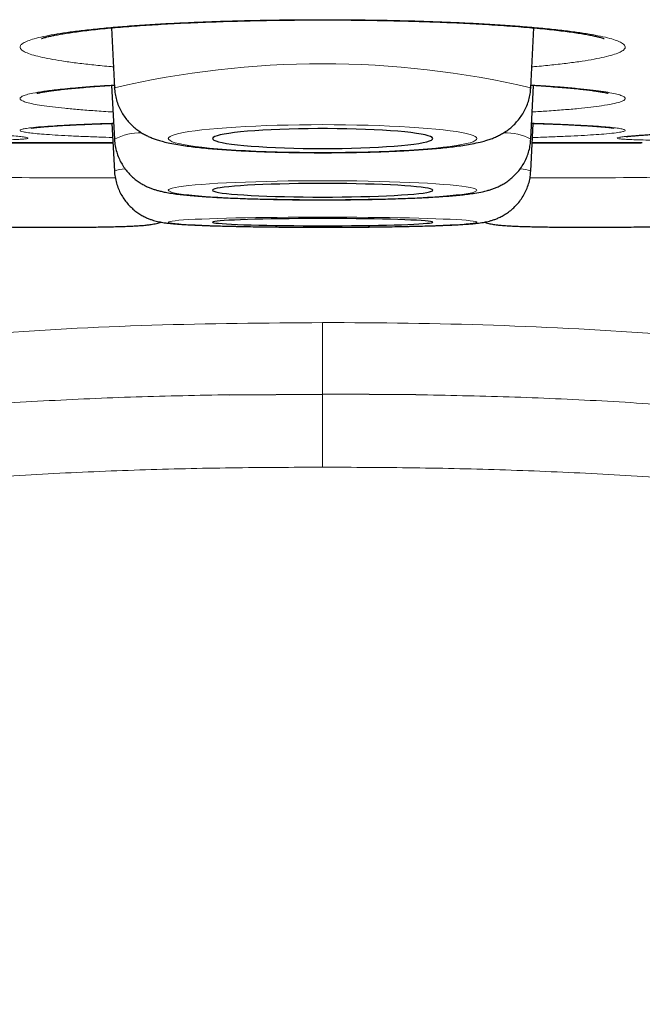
# Model space of a CAD drawing. Header units: millimetres. Extents: x 8 to 961, y 12 to 932.
# Tile 103 of 177: x 561.92 to 565.38, y 443.69 to 449.17. Entities that reach past the tile are written whole.
import ezdxf

# ---------------------------------------------------------------- set-up
doc = ezdxf.new("R2010")
doc.units = ezdxf.units.MM

msp = doc.modelspace()

# ---------------------------------------------------------------- linework, layer by layer
at = {"color": 7, "linetype": 'Continuous', "lineweight": 30}
for p, q in [((562.4262, 449.1258), (562.4437, 448.7922)), ((564.7608, 448.7922), (564.7784, 449.1255)), ((562.4279, 448.8057), (562.4437, 448.5055)), ((562.4439, 448.7906), (562.4437, 448.7922)), ((564.7608, 448.7922), (564.7604, 448.79)), ((564.7608, 448.5055), (564.7766, 448.8057)), ((562.4298, 448.5943), (562.4437, 448.3285)), ((564.7608, 448.3285), (564.7748, 448.5943)), ((561.8368, 448.4867), (562.4354, 448.4867)), ((564.7691, 448.4867), (565.3677, 448.4867)), ((563.083, 447.0842), (563.6023, 447.088)), ((564.1215, 447.0842), (563.6023, 447.088))]:
    msp.add_line(p, q, dxfattribs=at)
at = {"color": 8, "linetype": 'Continuous', "lineweight": 0}
for p, q in [((561.8231, 448.4868), (562.4354, 448.4868)), ((564.7691, 448.4868), (565.3814, 448.4868)), ((563.6023, 446.6807), (563.6023, 447.088))]:
    msp.add_line(p, q, dxfattribs=at)
at = {"color": 8, "linetype": 'Continuous', "lineweight": 0, "flags": 128}
for points in [[(563.6023, 448.4322), (563.6665, 448.4324), (563.7303, 448.433), (563.7934, 448.4341), (563.8555, 448.4356), (563.9161, 448.4375), (563.975, 448.4398), (564.0318, 448.4425), (564.0862, 448.4456), (564.1378, 448.449), (564.1865, 448.4528), (564.2319, 448.4569), (564.2738, 448.4613), (564.312, 448.466), (564.3462, 448.4709), (564.3762, 448.476), (564.4019, 448.4813), (564.4231, 448.4867), (564.4397, 448.4923), (564.4517, 448.498), (564.4588, 448.5038), (564.4613, 448.5096), (564.4588, 448.5153), (564.4517, 448.5211), (564.4397, 448.5268), (564.4231, 448.5324), (564.4019, 448.5378), (564.3762, 448.5431), (564.3462, 448.5483), (564.312, 448.5532), (564.2738, 448.5578), (564.2319, 448.5622), (564.1865, 448.5663), (564.1378, 448.5701), (564.0862, 448.5735), (564.0318, 448.5766), (563.975, 448.5793), (563.9161, 448.5816), (563.8555, 448.5835), (563.7934, 448.585), (563.7303, 448.5861), (563.6665, 448.5867), (563.6023, 448.587), (563.5381, 448.5867), (563.4742, 448.5861), (563.4111, 448.585), (563.3491, 448.5835), (563.2885, 448.5816), (563.2296, 448.5793), (563.1728, 448.5766), (563.1184, 448.5735), (563.0667, 448.5701), (563.018, 448.5663), (562.9726, 448.5622), (562.9307, 448.5578), (562.8925, 448.5532), (562.8584, 448.5483), (562.8284, 448.5431), (562.8027, 448.5378), (562.7815, 448.5324), (562.7648, 448.5268), (562.7529, 448.5211), (562.7457, 448.5153), (562.7433, 448.5096), (562.7457, 448.5038), (562.7529, 448.498), (562.7648, 448.4923), (562.7815, 448.4867), (562.8027, 448.4813), (562.8284, 448.476), (562.8584, 448.4709), (562.8925, 448.466), (562.9307, 448.4613), (562.9726, 448.4569), (563.018, 448.4528), (563.0667, 448.449), (563.1184, 448.4456), (563.1728, 448.4425), (563.2296, 448.4398), (563.2885, 448.4375), (563.3491, 448.4356), (563.4111, 448.4341), (563.4742, 448.433), (563.5381, 448.4324), (563.6023, 448.4322)], [(563.6023, 448.1692), (563.6665, 448.1693), (563.7303, 448.1697), (563.7934, 448.1705), (563.8555, 448.1715), (563.9161, 448.1728), (563.975, 448.1744), (564.0318, 448.1762), (564.0862, 448.1783), (564.1378, 448.1807), (564.1865, 448.1833), (564.2319, 448.186), (564.2738, 448.189), (564.312, 448.1922), (564.3462, 448.1956), (564.3762, 448.1991), (564.4019, 448.2027), (564.4231, 448.2064), (564.4397, 448.2102), (564.4517, 448.2141), (564.4588, 448.218), (564.4613, 448.222), (564.4588, 448.2259), (564.4517, 448.2298), (564.4397, 448.2337), (564.4231, 448.2375), (564.4019, 448.2413), (564.3762, 448.2449), (564.3462, 448.2484), (564.312, 448.2517), (564.2738, 448.2549), (564.2319, 448.2579), (564.1865, 448.2607), (564.1378, 448.2633), (564.0862, 448.2656), (564.0318, 448.2677), (563.975, 448.2696), (563.9161, 448.2711), (563.8555, 448.2724), (563.7934, 448.2735), (563.7303, 448.2742), (563.6665, 448.2746), (563.6023, 448.2748), (563.5381, 448.2746), (563.4742, 448.2742), (563.4111, 448.2735), (563.3491, 448.2724), (563.2885, 448.2711), (563.2296, 448.2696), (563.1728, 448.2677), (563.1184, 448.2656), (563.0667, 448.2633), (563.018, 448.2607), (562.9726, 448.2579), (562.9307, 448.2549), (562.8925, 448.2517), (562.8584, 448.2484), (562.8284, 448.2449), (562.8027, 448.2413), (562.7815, 448.2375), (562.7648, 448.2337), (562.7529, 448.2298), (562.7457, 448.2259), (562.7433, 448.222), (562.7457, 448.218), (562.7529, 448.2141), (562.7648, 448.2102), (562.7815, 448.2064), (562.8027, 448.2027), (562.8284, 448.1991), (562.8584, 448.1956), (562.8925, 448.1922), (562.9307, 448.189), (562.9726, 448.186), (563.018, 448.1833), (563.0667, 448.1807), (563.1184, 448.1783), (563.1728, 448.1762), (563.2296, 448.1744), (563.2885, 448.1728), (563.3491, 448.1715), (563.4111, 448.1705), (563.4742, 448.1697), (563.5381, 448.1693), (563.6023, 448.1692)], [(563.6023, 448.0163), (563.6665, 448.0164), (563.7303, 448.0167), (563.7934, 448.017), (563.8555, 448.0176), (563.9161, 448.0183), (563.975, 448.0191), (564.0318, 448.0201), (564.0862, 448.0212), (564.1378, 448.0225), (564.1865, 448.0238), (564.2319, 448.0253), (564.2738, 448.0269), (564.312, 448.0286), (564.3462, 448.0304), (564.3762, 448.0322), (564.4019, 448.0342), (564.4231, 448.0361), (564.4397, 448.0382), (564.4517, 448.0402), (564.4588, 448.0423), (564.4613, 448.0444), (564.4588, 448.0465), (564.4517, 448.0486), (564.4397, 448.0507), (564.4231, 448.0527), (564.4019, 448.0547), (564.3762, 448.0566), (564.3462, 448.0585), (564.312, 448.0602), (564.2738, 448.0619), (564.2319, 448.0635), (564.1865, 448.065), (564.1378, 448.0664), (564.0862, 448.0676), (564.0318, 448.0687), (563.975, 448.0697), (563.9161, 448.0705), (563.8555, 448.0712), (563.7934, 448.0718), (563.7303, 448.0722), (563.6665, 448.0724), (563.6023, 448.0725), (563.5381, 448.0724), (563.4742, 448.0722), (563.4111, 448.0718), (563.3491, 448.0712), (563.2885, 448.0705), (563.2296, 448.0697), (563.1728, 448.0687), (563.1184, 448.0676), (563.0667, 448.0664), (563.018, 448.065), (562.9726, 448.0635), (562.9307, 448.0619), (562.8925, 448.0602), (562.8584, 448.0585), (562.8284, 448.0566), (562.8027, 448.0547), (562.7815, 448.0527), (562.7648, 448.0507), (562.7529, 448.0486), (562.7457, 448.0465), (562.7433, 448.0444), (562.7457, 448.0423), (562.7529, 448.0402), (562.7648, 448.0382), (562.7815, 448.0361), (562.8027, 448.0342), (562.8284, 448.0322), (562.8584, 448.0304), (562.8925, 448.0286), (562.9307, 448.0269), (562.9726, 448.0253), (563.018, 448.0238), (563.0667, 448.0225), (563.1184, 448.0212), (563.1728, 448.0201), (563.2296, 448.0191), (563.2885, 448.0183), (563.3491, 448.0176), (563.4111, 448.017), (563.4742, 448.0167), (563.5381, 448.0164), (563.6023, 448.0163)]]:
    msp.add_lwpolyline(points, dxfattribs=at)
at = {"color": 7, "linetype": 'Continuous', "lineweight": 30, "flags": 128}
for points in [[(563.6023, 448.4543), (563.6564, 448.4545), (563.7102, 448.4552), (563.7631, 448.4563), (563.8147, 448.4578), (563.8647, 448.4596), (563.9126, 448.4619), (563.9581, 448.4646), (564.0009, 448.4676), (564.0405, 448.4709), (564.0766, 448.4746), (564.1091, 448.4785), (564.1376, 448.4827), (564.1619, 448.487), (564.1818, 448.4916), (564.1972, 448.4962), (564.2079, 448.501), (564.2139, 448.5059), (564.2151, 448.5108), (564.2115, 448.5157), (564.2031, 448.5205), (564.19, 448.5252), (564.1724, 448.5298), (564.1502, 448.5343), (564.1238, 448.5386), (564.0933, 448.5426), (564.059, 448.5464), (564.0211, 448.5499), (563.9799, 448.5531), (563.9357, 448.5559), (563.889, 448.5584), (563.84, 448.5605), (563.7891, 448.5622), (563.7368, 448.5634), (563.6834, 448.5643), (563.6294, 448.5647), (563.5752, 448.5647), (563.5211, 448.5643), (563.4678, 448.5634), (563.4154, 448.5622), (563.3646, 448.5605), (563.3156, 448.5584), (563.2688, 448.5559), (563.2247, 448.5531), (563.1835, 448.5499), (563.1456, 448.5464), (563.1112, 448.5426), (563.0807, 448.5386), (563.0543, 448.5343), (563.0322, 448.5298), (563.0145, 448.5252), (563.0014, 448.5205), (562.9931, 448.5157), (562.9895, 448.5108), (562.9907, 448.5059), (562.9967, 448.501), (563.0074, 448.4962), (563.0228, 448.4916), (563.0427, 448.487), (563.067, 448.4827), (563.0955, 448.4785), (563.1279, 448.4746), (563.1641, 448.4709), (563.2037, 448.4676), (563.2464, 448.4646), (563.2919, 448.4619), (563.3398, 448.4596), (563.3898, 448.4578), (563.4414, 448.4563), (563.4944, 448.4552), (563.5481, 448.4545), (563.6023, 448.4543)], [(563.6023, 448.1843), (563.6564, 448.1844), (563.7102, 448.1849), (563.7631, 448.1856), (563.8147, 448.1866), (563.8647, 448.1879), (563.9126, 448.1895), (563.9581, 448.1913), (564.0009, 448.1933), (564.0405, 448.1956), (564.0766, 448.1981), (564.1091, 448.2008), (564.1376, 448.2036), (564.1619, 448.2066), (564.1818, 448.2097), (564.1972, 448.2129), (564.2079, 448.2162), (564.2139, 448.2195), (564.2151, 448.2228), (564.2115, 448.2261), (564.2031, 448.2294), (564.19, 448.2327), (564.1724, 448.2358), (564.1502, 448.2389), (564.1238, 448.2418), (564.0933, 448.2445), (564.059, 448.2471), (564.0211, 448.2495), (563.9799, 448.2517), (563.9357, 448.2536), (563.889, 448.2553), (563.84, 448.2567), (563.7891, 448.2579), (563.7368, 448.2587), (563.6834, 448.2593), (563.6294, 448.2596), (563.5752, 448.2596), (563.5211, 448.2593), (563.4678, 448.2587), (563.4154, 448.2579), (563.3646, 448.2567), (563.3156, 448.2553), (563.2688, 448.2536), (563.2247, 448.2517), (563.1835, 448.2495), (563.1456, 448.2471), (563.1112, 448.2445), (563.0807, 448.2418), (563.0543, 448.2389), (563.0322, 448.2358), (563.0145, 448.2327), (563.0014, 448.2294), (562.9931, 448.2261), (562.9895, 448.2228), (562.9907, 448.2195), (562.9967, 448.2162), (563.0074, 448.2129), (563.0228, 448.2097), (563.0427, 448.2066), (563.067, 448.2036), (563.0955, 448.2008), (563.1279, 448.1981), (563.1641, 448.1956), (563.2037, 448.1933), (563.2464, 448.1913), (563.2919, 448.1895), (563.3398, 448.1879), (563.3898, 448.1866), (563.4414, 448.1856), (563.4944, 448.1849), (563.5481, 448.1844), (563.6023, 448.1843)], [(563.6023, 448.0244), (563.6564, 448.0245), (563.7102, 448.0247), (563.7631, 448.0251), (563.8147, 448.0256), (563.8647, 448.0263), (563.9126, 448.0271), (563.9581, 448.0281), (564.0009, 448.0292), (564.0405, 448.0304), (564.0766, 448.0317), (564.1091, 448.0331), (564.1376, 448.0347), (564.1619, 448.0362), (564.1818, 448.0379), (564.1972, 448.0396), (564.2079, 448.0413), (564.2139, 448.0431), (564.2151, 448.0449), (564.2115, 448.0466), (564.2031, 448.0484), (564.19, 448.0501), (564.1724, 448.0518), (564.1502, 448.0534), (564.1238, 448.0549), (564.0933, 448.0564), (564.059, 448.0578), (564.0211, 448.059), (563.9799, 448.0602), (563.9357, 448.0612), (563.889, 448.0621), (563.84, 448.0629), (563.7891, 448.0635), (563.7368, 448.064), (563.6834, 448.0643), (563.6294, 448.0644), (563.5752, 448.0644), (563.5211, 448.0643), (563.4678, 448.064), (563.4154, 448.0635), (563.3646, 448.0629), (563.3156, 448.0621), (563.2688, 448.0612), (563.2247, 448.0602), (563.1835, 448.059), (563.1456, 448.0578), (563.1112, 448.0564), (563.0807, 448.0549), (563.0543, 448.0534), (563.0322, 448.0518), (563.0145, 448.0501), (563.0014, 448.0484), (562.9931, 448.0466), (562.9895, 448.0449), (562.9907, 448.0431), (562.9967, 448.0413), (563.0074, 448.0396), (563.0228, 448.0379), (563.0427, 448.0362), (563.067, 448.0347), (563.0955, 448.0331), (563.1279, 448.0317), (563.1641, 448.0304), (563.2037, 448.0292), (563.2464, 448.0281), (563.2919, 448.0271), (563.3398, 448.0263), (563.3898, 448.0256), (563.4414, 448.0251), (563.4944, 448.0247), (563.5481, 448.0245), (563.6023, 448.0244)]]:
    msp.add_lwpolyline(points, dxfattribs=at)
at = {"color": 8, "linetype": 'Continuous', "lineweight": 0}
for centre, radius, start, end in [((563.6023, 443.8396), 5.0863, 76.8336, 103.1664), ((562.5839, 448.2478), 0.2933, 87.7887, 118.5491), ((564.6265, 448.2729), 0.2686, 59.9952, 93.6626), ((562.4982, 448.2098), 0.1306, 88.5389, 114.6752), ((564.706, 448.209), 0.1314, 65.3506, 91.5365), ((562.2406, 480.0319), 31.7412, 269.12276, 270.37477), ((564.9607, 480.767), 32.4763, 269.63912, 270.86305)]:
    msp.add_arc(centre, radius, start, end, dxfattribs=at)
at = {"color": 7, "linetype": 'Continuous', "lineweight": 30}
msp.add_arc((565.3677, 449.4867), 1, 270, 270.7841, dxfattribs=at)
at = {"color": 8, "linetype": 'Continuous', "lineweight": 0}
for points, knots in [([(562.4376, 448.9088), (562.4294, 448.9095), (562.3861, 448.913), (562.3159, 448.9202), (562.2277, 448.9303), (562.1504, 448.9411), (562.0833, 448.9525), (562.0273, 448.9642), (561.9819, 448.9765), (561.9484, 448.989), (561.9266, 449.0017), (561.9167, 449.0145), (561.9187, 449.0274), (561.9328, 449.0402), (561.9587, 449.0528), (561.996, 449.0651), (562.0451, 449.0773), (562.1055, 449.089), (562.1762, 449.1001), (562.2565, 449.1107), (562.3473, 449.1206), (562.4469, 449.1299), (562.5546, 449.1383), (562.6689, 449.1458), (562.7908, 449.1525), (562.8772, 449.1562), (562.9208, 449.1581)], [0, 0, 0, 0, 0.010082, 0.053012, 0.095943, 0.139734, 0.182138, 0.225069, 0.268, 0.31179, 0.354195, 0.396897, 0.440057, 0.483847, 0.526246, 0.568644, 0.612114, 0.655904, 0.698309, 0.741011, 0.784171, 0.827962, 0.870362, 0.913288, 0.956215, 1, 1, 1, 1]), ([(562.9208, 449.1581), (562.9639, 449.1597), (563.0502, 449.1629), (563.1858, 449.1666), (563.3255, 449.1692), (563.4673, 449.1708), (563.6095, 449.1713), (563.7506, 449.1707), (563.8923, 449.169), (564.0313, 449.1663), (564.1672, 449.1625), (564.2982, 449.1577), (564.4258, 449.1519), (564.5469, 449.1451), (564.6612, 449.1375), (564.7674, 449.129), (564.8664, 449.1197), (564.956, 449.1097), (565.0359, 449.0991), (565.1052, 449.0879), (565.1646, 449.0762), (565.2125, 449.064), (565.2489, 449.0516), (565.2735, 449.039), (565.2865, 449.0261), (565.2874, 449.0133), (565.2763, 449.0005), (565.2536, 448.9879), (565.2188, 448.9753), (565.1724, 448.9631), (565.115, 448.9513), (565.0473, 448.9401), (564.9688, 448.9293), (564.8798, 448.9193), (564.8119, 448.9124), (564.772, 448.9092), (564.767, 448.9087)], [0, 0, 0, 0, 0.029753, 0.059506, 0.090011, 0.12074, 0.150497, 0.180624, 0.210751, 0.24148, 0.271237, 0.301364, 0.331491, 0.36222, 0.391978, 0.422104, 0.452231, 0.48296, 0.512718, 0.542844, 0.572971, 0.6037, 0.633458, 0.663584, 0.693711, 0.72444, 0.754193, 0.783946, 0.814451, 0.84518, 0.874938, 0.904903, 0.935191, 0.965921, 0.995678, 1, 1, 1, 1]), ([(562.4357, 448.6576), (562.4353, 448.6576), (562.3987, 448.6596), (562.3346, 448.664), (562.2449, 448.6707), (562.1661, 448.678), (562.0963, 448.6856), (562.0375, 448.6937), (561.9902, 448.7019), (561.9544, 448.7104), (561.93, 448.719), (561.9177, 448.7277), (561.9174, 448.7364), (561.9288, 448.7451), (561.9522, 448.7538), (561.9908, 448.763), (562.0464, 448.7727), (562.1004, 448.7792), (562.1275, 448.7825)], [0, 0, 0, 0, 0.000861, 0.066427, 0.129919, 0.193855, 0.258478, 0.324044, 0.388022, 0.452114, 0.516092, 0.581658, 0.64514, 0.708622, 0.773709, 0.839274, 0.919191, 1, 1, 1, 1]), ([(562.1275, 448.7825), (562.1452, 448.7844), (562.1808, 448.7882), (562.2475, 448.7942), (562.3284, 448.8004), (562.3963, 448.805), (562.437, 448.8072), (562.4429, 448.8075)], [0, 0, 0, 0, 0.206542, 0.413084, 0.683771, 0.954458, 1, 1, 1, 1]), ([(564.7616, 448.8076), (564.7899, 448.8059), (564.8519, 448.8021), (564.9376, 448.7958), (565.0202, 448.7886), (565.0921, 448.781), (565.1532, 448.7731), (565.2032, 448.765), (565.2423, 448.7565), (565.2696, 448.7479), (565.2847, 448.7392), (565.2882, 448.7305), (565.2797, 448.7217), (565.2573, 448.7123), (565.2176, 448.7023), (565.1616, 448.6928), (565.0964, 448.6842), (565.0258, 448.6767), (564.9441, 448.6695), (564.8585, 448.6631), (564.7965, 448.6593), (564.7688, 448.6576)], [0, 0, 0, 0, 0.043541, 0.095344, 0.147706, 0.20083, 0.252274, 0.304078, 0.356439, 0.409564, 0.461, 0.512436, 0.565172, 0.618297, 0.683057, 0.74854, 0.799976, 0.851412, 0.904149, 0.957274, 1, 1, 1, 1]), ([(562.4339, 448.5155), (562.4077, 448.5163), (562.3482, 448.5182), (562.2653, 448.5215), (562.1837, 448.5253), (562.1116, 448.5293), (562.0504, 448.5335), (562.0006, 448.5379), (561.962, 448.5423), (561.9348, 448.5469), (561.9196, 448.5515), (561.9165, 448.5562), (561.9251, 448.5608), (561.9457, 448.5654), (561.9814, 448.5703), (562.0338, 448.5755), (562.0857, 448.579), (562.1117, 448.5807)], [0, 0, 0, 0, 0.050578, 0.115146, 0.180166, 0.245885, 0.312563, 0.377121, 0.44168, 0.50787, 0.574548, 0.639106, 0.703664, 0.769855, 0.836533, 0.917813, 1, 1, 1, 1]), ([(562.1117, 448.5807), (562.1289, 448.5818), (562.1632, 448.5838), (562.2281, 448.587), (562.3067, 448.5904), (562.3796, 448.5931), (562.4265, 448.5945), (562.439, 448.5949)], [0, 0, 0, 0, 0.196173, 0.392346, 0.649486, 0.906626, 1, 1, 1, 1]), ([(564.7655, 448.5949), (564.7848, 448.5943), (564.8382, 448.5926), (564.9169, 448.5896), (565.0019, 448.5859), (565.0762, 448.5819), (565.1399, 448.5777), (565.1925, 448.5734), (565.2343, 448.569), (565.2642, 448.5644), (565.2822, 448.5598), (565.2885, 448.5552), (565.2827, 448.5505), (565.2634, 448.5455), (565.2268, 448.5402), (565.1738, 448.5351), (565.111, 448.5305), (565.0426, 448.5264), (564.9637, 448.5225), (564.8745, 448.5189), (564.8093, 448.5166), (564.7726, 448.5155), (564.7706, 448.5154)], [0, 0, 0, 0, 0.029205, 0.081162, 0.133679, 0.186961, 0.238558, 0.290515, 0.343032, 0.396314, 0.447903, 0.499492, 0.552385, 0.605667, 0.670619, 0.736297, 0.788289, 0.840373, 0.892365, 0.945648, 0.997058, 1, 1, 1, 1]), ([(561.7023, 448.5004), (561.7263, 448.5006), (561.7751, 448.501), (561.8344, 448.5021), (561.8834, 448.5035), (561.9211, 448.5053), (561.9474, 448.5075), (561.9616, 448.5101), (561.9638, 448.5129), (561.9542, 448.516), (561.9326, 448.5195), (561.896, 448.5235), (561.8425, 448.5281), (561.79, 448.5316), (561.7636, 448.5333)], [0, 0, 0, 0, 0.079027, 0.160186, 0.239055, 0.317923, 0.399083, 0.480242, 0.559111, 0.637979, 0.719139, 0.800298, 0.899595, 1, 1, 1, 1]), ([(565.4996, 448.5004), (565.4765, 448.5006), (565.4287, 448.501), (565.3701, 448.5021), (565.3211, 448.5035), (565.2835, 448.5053), (565.2572, 448.5075), (565.2429, 448.5101), (565.2408, 448.5129), (565.2503, 448.516), (565.2719, 448.5195), (565.3086, 448.5235), (565.362, 448.5281), (565.4146, 448.5316), (565.441, 448.5333)], [0, 0, 0, 0, 0.076244, 0.157649, 0.236755, 0.315862, 0.397267, 0.478672, 0.557778, 0.636885, 0.71829, 0.799695, 0.899291, 1, 1, 1, 1]), ([(563.6023, 447.4855), (563.2855, 447.483), (562.6518, 447.478), (561.7022, 447.4268), (560.7556, 447.3324), (559.8174, 447.1754), (559.0126, 446.9598), (558.3462, 446.7061), (557.8121, 446.4439), (557.3093, 446.1257), (556.8498, 445.7468), (556.449, 445.306), (556.1202, 444.8096), (555.8703, 444.2676), (555.7714, 443.8838), (555.7219, 443.6918)], [0, 0, 0, 0, 0.10003, 0.200056, 0.300173, 0.400239, 0.500131, 0.562636, 0.625145, 0.687668, 0.750125, 0.812616, 0.875055, 0.937489, 1, 1, 1, 1]), ([(563.6023, 447.088), (563.6023, 447.0935), (563.6023, 447.1044), (563.6023, 447.1326), (563.6023, 447.1705), (563.6023, 447.2171), (563.6023, 447.2709), (563.6023, 447.3312), (563.6023, 447.4008), (563.6023, 447.4573), (563.6023, 447.4855)], [0, 0, 0, 0, 0.1365881, 0.2731802, 0.4097858, 0.5463971, 0.6597841, 0.7731759, 0.8865844, 1, 1, 1, 1]), ([(571.4826, 443.6918), (571.4331, 443.8838), (571.3343, 444.2676), (571.0843, 444.8095), (570.7555, 445.306), (570.3548, 445.7468), (569.8954, 446.1258), (569.3926, 446.4442), (568.8585, 446.7063), (568.1919, 446.9597), (567.3872, 447.1753), (566.449, 447.3323), (565.5024, 447.4271), (564.5528, 447.4768), (563.9191, 447.4855), (563.6023, 447.4855), (563.6023, 447.4855)], [0, 0, 0, 0, 0.062509, 0.12494, 0.187376, 0.249869, 0.312328, 0.37485, 0.437357, 0.499864, 0.599758, 0.699823, 0.79994, 0.899967, 0.999997, 1, 1, 1, 1]), ([(560.3375, 446.8755), (560.3989, 446.8851), (560.6277, 446.9208), (561.0261, 446.9696), (561.5351, 447.0175), (562.0482, 447.0512), (562.5648, 447.0739), (562.9101, 447.0808), (563.083, 447.0842)], [0, 0, 0, 0, 0.067804, 0.2526758, 0.4377559, 0.6249147, 0.8122321, 1, 1, 1, 1]), ([(566.8855, 446.8726), (566.818, 446.8832), (566.5831, 446.92), (566.1784, 446.9696), (565.6694, 447.0175), (565.1564, 447.0512), (564.6397, 447.0739), (564.2944, 447.0808), (564.1215, 447.0842)], [0, 0, 0, 0, 0.074105, 0.257727, 0.441556, 0.62745, 0.813501, 1, 1, 1, 1]), ([(563.6023, 446.6807), (563.4326, 446.6801), (563.0932, 446.6788), (562.5839, 446.6668), (562.0748, 446.6456), (561.5648, 446.6126), (561.1398, 446.5736), (560.7996, 446.5341), (560.5447, 446.5), (560.2901, 446.4611), (560.036, 446.4167), (559.7828, 446.3666), (559.5071, 446.305), (559.2094, 446.2289), (558.9173, 446.1418), (558.6542, 446.0519), (558.4457, 445.972), (558.2656, 445.8959), (558.1131, 445.8262), (557.9628, 445.7517), (557.8143, 445.6716), (557.6681, 445.5857), (557.524, 445.4931), (557.3834, 445.3939), (557.2465, 445.2874), (557.1135, 445.1725), (556.9856, 445.0486), (556.8643, 444.9159), (556.7664, 444.7943), (556.689, 444.6868), (556.6287, 444.5955), (556.5616, 444.4841), (556.4911, 444.3515), (556.4209, 444.1958), (556.3597, 444.0362), (556.3269, 443.9273), (556.3105, 443.8728)], [0, 0, 0, 0, 0.060628, 0.121302, 0.182117, 0.242982, 0.304429, 0.335184, 0.365947, 0.396828, 0.427722, 0.45866, 0.489617, 0.529312, 0.569067, 0.59908, 0.629092, 0.649146, 0.669115, 0.689144, 0.709172, 0.729462, 0.74975, 0.770355, 0.790957, 0.811704, 0.83322, 0.854758, 0.876269, 0.889489, 0.902709, 0.915993, 0.936821, 0.957651, 0.978825, 1, 1, 1, 1]), ([(563.6023, 446.6807), (563.7719, 446.6801), (564.1114, 446.6788), (564.6206, 446.6668), (565.1297, 446.6456), (565.6398, 446.6126), (566.0647, 446.5736), (566.4049, 446.5341), (566.6599, 446.5), (566.9144, 446.4611), (567.1685, 446.4167), (567.4217, 446.3666), (567.6975, 446.305), (567.9951, 446.2289), (568.2872, 446.1418), (568.5503, 446.0519), (568.7588, 445.972), (568.9389, 445.8959), (569.0914, 445.8262), (569.2417, 445.7517), (569.3902, 445.6716), (569.5364, 445.5857), (569.6805, 445.4931), (569.8212, 445.3939), (569.958, 445.2874), (570.0911, 445.1725), (570.2189, 445.0486), (570.3402, 444.9159), (570.4381, 444.7943), (570.5156, 444.6868), (570.5758, 444.5955), (570.6429, 444.4841), (570.7134, 444.3515), (570.7836, 444.1958), (570.8448, 444.0362), (570.8776, 443.9273), (570.8941, 443.8728)], [0, 0, 0, 0, 0.060628, 0.121302, 0.182117, 0.242982, 0.304429, 0.335184, 0.365947, 0.396828, 0.427722, 0.45866, 0.489617, 0.529312, 0.569067, 0.59908, 0.629092, 0.649146, 0.669115, 0.689144, 0.709172, 0.729462, 0.74975, 0.770355, 0.790957, 0.811704, 0.83322, 0.854758, 0.876269, 0.889489, 0.902709, 0.915993, 0.936821, 0.957651, 0.978825, 1, 1, 1, 1])]:
    msp.add_open_spline(points, degree=3, knots=knots, dxfattribs=at)
at = {"color": 7, "linetype": 'Continuous', "lineweight": 30}
for points, knots in [([(562.0384, 449.0663), (562.0383, 449.0663), (562.038, 449.0661), (562.041, 449.0674), (562.0477, 449.0696), (562.0588, 449.0729), (562.0742, 449.0769), (562.0943, 449.0815), (562.1191, 449.0865), (562.1485, 449.0918), (562.183, 449.0974), (562.2221, 449.1031), (562.2655, 449.1088), (562.3129, 449.1144), (562.3641, 449.1199), (562.4188, 449.1252), (562.4768, 449.1303), (562.538, 449.1352), (562.6023, 449.1399), (562.6694, 449.1442), (562.7391, 449.1483), (562.8113, 449.152), (562.8752, 449.1549), (562.9285, 449.1572), (562.9825, 449.1592), (563.0484, 449.1615), (563.1279, 449.1639), (563.2087, 449.1658), (563.2905, 449.1675), (563.3732, 449.1687), (563.4567, 449.1695), (563.5407, 449.17), (563.6247, 449.1701), (563.7086, 449.1698), (563.7922, 449.1691), (563.8754, 449.1681), (563.9581, 449.1666), (564.0398, 449.1648), (564.1203, 449.1626), (564.199, 449.1601), (564.2754, 449.1572), (564.3496, 449.154), (564.4219, 449.1505), (564.4925, 449.1466), (564.5613, 449.1424), (564.6279, 449.1379), (564.6919, 449.133), (564.7531, 449.1279), (564.8111, 449.1226), (564.8656, 449.1171), (564.9163, 449.1114), (564.9629, 449.1056), (565.0051, 449.0998), (565.0428, 449.094), (565.0756, 449.0884), (565.1034, 449.0829), (565.1267, 449.0778), (565.1445, 449.0733), (565.1572, 449.0696), (565.1649, 449.067), (565.1686, 449.0655), (565.1685, 449.0656), (565.1684, 449.0656)], [0, 0, 0, 0, 0.004023, 0.015039, 0.027106, 0.040199, 0.054225, 0.069057, 0.084021, 0.100366, 0.117262, 0.134595, 0.152249, 0.170131, 0.188159, 0.206269, 0.224358, 0.242667, 0.26102, 0.279418, 0.297864, 0.316361, 0.334918, 0.345634, 0.355441, 0.373997, 0.392529, 0.411062, 0.429607, 0.448172, 0.466766, 0.4854, 0.504064, 0.522591, 0.541159, 0.559787, 0.578446, 0.597101, 0.615713, 0.634253, 0.652695, 0.670762, 0.689024, 0.707422, 0.725932, 0.744525, 0.763168, 0.781817, 0.800416, 0.818917, 0.837267, 0.855406, 0.873272, 0.89079, 0.907874, 0.924422, 0.940667, 0.956642, 0.970187, 0.982749, 0.994238, 1, 1, 1, 1]), ([(562.0121, 448.7612), (562.0121, 448.7611), (562.012, 448.7611), (562.0157, 448.7622), (562.0226, 448.7639), (562.0319, 448.7659), (562.0443, 448.7683), (562.0614, 448.7713), (562.0852, 448.7749), (562.1136, 448.7788), (562.1467, 448.7827), (562.1841, 448.7867), (562.2259, 448.7908), (562.2717, 448.7947), (562.3214, 448.7986), (562.3749, 448.8024), (562.4156, 448.805), (562.4392, 448.8064), (562.443, 448.8066)], [0, 0, 0, 0, 0.02554, 0.073956, 0.128171, 0.174655, 0.217774, 0.285755, 0.356523, 0.43016, 0.505973, 0.583446, 0.662207, 0.741994, 0.822629, 0.903869, 0.984744, 1, 1, 1, 1]), ([(562.4438, 448.792), (562.4448, 448.7808), (562.4466, 448.7579), (562.4544, 448.7244), (562.4655, 448.692), (562.4797, 448.662), (562.4965, 448.6344), (562.5154, 448.6095), (562.5358, 448.5875), (562.557, 448.5684), (562.5787, 448.552), (562.6002, 448.5382), (562.6217, 448.5265), (562.6432, 448.5166), (562.6654, 448.5078), (562.6897, 448.4996), (562.7185, 448.4915), (562.7538, 448.4834), (562.7941, 448.4759), (562.837, 448.4694), (562.8809, 448.4637), (562.9272, 448.4586), (562.9765, 448.4539), (563.0274, 448.4498), (563.0801, 448.4461), (563.1346, 448.4428), (563.1908, 448.44), (563.2486, 448.4375), (563.3078, 448.4354), (563.3682, 448.4337), (563.4296, 448.4324), (563.4916, 448.4315), (563.5493, 448.431), (563.5862, 448.431), (563.6023, 448.4309)], [0, 0, 0, 0, 0.021149, 0.043121, 0.064613, 0.08567, 0.10632, 0.126577, 0.146449, 0.165962, 0.18522, 0.204479, 0.224102, 0.244697, 0.26719, 0.292965, 0.324359, 0.366198, 0.415348, 0.458733, 0.499507, 0.542445, 0.583678, 0.623878, 0.663418, 0.702511, 0.741286, 0.779832, 0.818209, 0.856461, 0.894622, 0.932719, 0.970774, 1, 1, 1, 1]), ([(563.6023, 448.4309), (563.6133, 448.4309), (563.6451, 448.431), (563.6978, 448.4313), (563.7599, 448.4321), (563.8213, 448.4333), (563.8818, 448.4349), (563.941, 448.4369), (563.9989, 448.4393), (564.0551, 448.442), (564.1095, 448.4452), (564.1619, 448.4487), (564.2122, 448.4526), (564.2604, 448.4569), (564.3064, 448.4617), (564.3505, 448.4671), (564.3933, 448.4732), (564.436, 448.4805), (564.4743, 448.4886), (564.5074, 448.4973), (564.5339, 448.5059), (564.5578, 448.515), (564.5808, 448.5255), (564.6036, 448.5378), (564.6265, 448.5524), (564.6493, 448.5698), (564.6716, 448.5903), (564.6928, 448.6138), (564.712, 448.6402), (564.7286, 448.6692), (564.7423, 448.7002), (564.7524, 448.7328), (564.7588, 448.7636), (564.7599, 448.7836), (564.7603, 448.7921)], [0, 0, 0, 0, 0.020001, 0.058024, 0.096065, 0.134137, 0.172258, 0.210452, 0.248745, 0.287172, 0.325776, 0.364617, 0.403779, 0.443385, 0.483623, 0.524805, 0.567491, 0.612816, 0.663584, 0.699229, 0.727226, 0.751871, 0.774079, 0.794952, 0.815325, 0.83567, 0.856231, 0.877117, 0.89827, 0.919595, 0.94102, 0.962494, 0.983997, 1, 1, 1, 1]), ([(564.7616, 448.8066), (564.7659, 448.8064), (564.7903, 448.805), (564.8318, 448.8022), (564.8855, 448.7984), (564.9355, 448.7945), (564.9818, 448.7905), (565.0242, 448.7864), (565.0622, 448.7822), (565.0956, 448.7781), (565.1243, 448.7742), (565.1482, 448.7704), (565.1665, 448.767), (565.1795, 448.7643), (565.1874, 448.7624), (565.1913, 448.7612), (565.1911, 448.7613), (565.191, 448.7613)], [0, 0, 0, 0, 0.017625, 0.09955, 0.181231, 0.262626, 0.34367, 0.424267, 0.50427, 0.581857, 0.658237, 0.733106, 0.805713, 0.867233, 0.923853, 0.974921, 1, 1, 1, 1]), ([(561.9819, 448.5677), (561.982, 448.5678), (561.9824, 448.5678), (561.9871, 448.5686), (561.9951, 448.5698), (562.0054, 448.5711), (562.019, 448.5726), (562.0372, 448.5744), (562.0624, 448.5765), (562.0921, 448.5787), (562.1263, 448.581), (562.1648, 448.5833), (562.2074, 448.5855), (562.254, 448.5877), (562.3043, 448.5898), (562.3583, 448.5919), (562.4032, 448.5934), (562.4312, 448.5943), (562.439, 448.5946)], [0, 0, 0, 0, 0.033836, 0.080604, 0.134138, 0.183557, 0.224599, 0.292511, 0.362751, 0.435275, 0.509389, 0.584648, 0.660763, 0.737558, 0.814914, 0.89248, 0.969797, 1, 1, 1, 1]), ([(564.7655, 448.5946), (564.7677, 448.5945), (564.7903, 448.5938), (564.8305, 448.5924), (564.8858, 448.5904), (564.9373, 448.5883), (564.9853, 448.5861), (565.0296, 448.5838), (565.0697, 448.5815), (565.1054, 448.5792), (565.1368, 448.5769), (565.1637, 448.5747), (565.186, 448.5725), (565.2025, 448.5706), (565.2137, 448.5691), (565.2196, 448.5681), (565.2222, 448.5676), (565.2216, 448.5677), (565.2215, 448.5678)], [0, 0, 0, 0, 0.008277, 0.086216, 0.164044, 0.241751, 0.319317, 0.396704, 0.473808, 0.549102, 0.623753, 0.697633, 0.77018, 0.840515, 0.898828, 0.951082, 0.996408, 1, 1, 1, 1]), ([(565.2898, 448.5201), (565.2897, 448.5201), (565.2897, 448.52), (565.2933, 448.5206), (565.3006, 448.5216), (565.3113, 448.5228), (565.3236, 448.524), (565.3388, 448.5254), (565.3592, 448.5272), (565.3871, 448.5293), (565.4193, 448.5316), (565.4558, 448.534), (565.4965, 448.5365), (565.541, 448.539), (565.5894, 448.5416), (565.6414, 448.5443), (565.6967, 448.547), (565.7551, 448.5497), (565.8169, 448.5524), (565.8711, 448.5548), (565.9056, 448.5562), (565.9176, 448.5567)], [0, 0, 0, 0, 0.018564, 0.055079, 0.097936, 0.146686, 0.185678, 0.219223, 0.277677, 0.337393, 0.398341, 0.460112, 0.522468, 0.585275, 0.648458, 0.711957, 0.7753, 0.838635, 0.902296, 0.966174, 1, 1, 1, 1]), ([(562.4442, 448.5055), (562.4442, 448.5019), (562.4445, 448.4865), (562.4491, 448.4598), (562.4578, 448.4265), (562.4701, 448.3952), (562.4853, 448.3662), (562.5029, 448.3399), (562.5224, 448.3162), (562.5432, 448.2955), (562.5646, 448.2778), (562.5859, 448.263), (562.6067, 448.2509), (562.6267, 448.2411), (562.6459, 448.2331), (562.6646, 448.2264), (562.6837, 448.2207), (562.7046, 448.2154), (562.7304, 448.2099), (562.7616, 448.2047), (562.7977, 448.1998), (562.8358, 448.1956), (562.8759, 448.1919), (562.9188, 448.1884), (562.9649, 448.1853), (563.0131, 448.1824), (563.0633, 448.1799), (563.1157, 448.1776), (563.17, 448.1755), (563.2262, 448.1737), (563.2839, 448.1722), (563.343, 448.1709), (563.4032, 448.1699), (563.4643, 448.1692), (563.5249, 448.1688), (563.571, 448.1686), (563.5964, 448.1686), (563.6023, 448.1686)], [0, 0, 0, 0, 0.006617, 0.028238, 0.049317, 0.069897, 0.090002, 0.109638, 0.128791, 0.147422, 0.165472, 0.182912, 0.199841, 0.216588, 0.233677, 0.25174, 0.271824, 0.295467, 0.325416, 0.368364, 0.413454, 0.454766, 0.493927, 0.535199, 0.575095, 0.614165, 0.652711, 0.690904, 0.72885, 0.766616, 0.80425, 0.841787, 0.879252, 0.916666, 0.954044, 0.989431, 1, 1, 1, 1]), ([(563.6023, 448.1686), (563.6131, 448.1686), (563.6447, 448.1686), (563.6968, 448.1689), (563.7583, 448.1694), (563.8191, 448.1702), (563.8789, 448.1713), (563.9375, 448.1726), (563.9945, 448.1742), (564.0499, 448.1761), (564.1033, 448.1782), (564.1545, 448.1805), (564.2035, 448.1831), (564.2501, 448.186), (564.2942, 448.1891), (564.3359, 448.1925), (564.3755, 448.1963), (564.4137, 448.2007), (564.4524, 448.2061), (564.4863, 448.2122), (564.5157, 448.2192), (564.5379, 448.2257), (564.5579, 448.2327), (564.5785, 448.2413), (564.5999, 448.252), (564.6222, 448.2652), (564.645, 448.2816), (564.6677, 448.3013), (564.6893, 448.3242), (564.7091, 448.3502), (564.7263, 448.3787), (564.7405, 448.4093), (564.7511, 448.4415), (564.7583, 448.4737), (564.7598, 448.4952), (564.7605, 448.5054)], [0, 0, 0, 0, 0.019644, 0.056991, 0.094352, 0.131734, 0.16915, 0.206615, 0.244147, 0.28177, 0.319513, 0.357417, 0.395537, 0.433954, 0.472791, 0.512248, 0.552672, 0.594732, 0.639971, 0.693246, 0.724573, 0.746251, 0.765775, 0.784032, 0.801969, 0.820024, 0.838689, 0.85808, 0.878053, 0.898406, 0.91899, 0.939711, 0.960513, 0.981362, 1, 1, 1, 1]), ([(562.444, 448.3285), (562.444, 448.3264), (562.4441, 448.3126), (562.4483, 448.2875), (562.4564, 448.254), (562.4683, 448.2226), (562.4831, 448.1935), (562.5004, 448.1669), (562.5198, 448.143), (562.5407, 448.1219), (562.5625, 448.1037), (562.5846, 448.0885), (562.606, 448.0763), (562.6261, 448.0668), (562.6444, 448.0596), (562.661, 448.0541), (562.6763, 448.0498), (562.6907, 448.0465), (562.7053, 448.0437), (562.7215, 448.0411), (562.7432, 448.0382), (562.7695, 448.0356), (562.801, 448.0332), (562.8343, 448.031), (562.8707, 448.0291), (562.9106, 448.0273), (562.9529, 448.0256), (562.9977, 448.0241), (563.0451, 448.0227), (563.0949, 448.0215), (563.147, 448.0204), (563.2011, 448.0194), (563.2571, 448.0185), (563.3147, 448.0178), (563.3736, 448.0172), (563.4335, 448.0167), (563.4943, 448.0164), (563.5506, 448.0162), (563.5867, 448.0162), (563.6023, 448.0162)], [0, 0, 0, 0, 0.00368, 0.024718, 0.045198, 0.065156, 0.084612, 0.103568, 0.122012, 0.139903, 0.157166, 0.173665, 0.189223, 0.203734, 0.217376, 0.23067, 0.244342, 0.259087, 0.276084, 0.297073, 0.325468, 0.372123, 0.412862, 0.451143, 0.49159, 0.530421, 0.568391, 0.605858, 0.643006, 0.679938, 0.716718, 0.75339, 0.789981, 0.826513, 0.863, 0.899455, 0.935887, 0.972305, 1, 1, 1, 1]), ([(563.6023, 448.0162), (563.613, 448.0162), (563.6443, 448.0162), (563.6959, 448.0163), (563.7568, 448.0166), (563.8169, 448.017), (563.876, 448.0176), (563.9338, 448.0183), (563.9901, 448.0191), (564.0445, 448.0201), (564.0969, 448.0212), (564.147, 448.0224), (564.1947, 448.0238), (564.2397, 448.0252), (564.2819, 448.0268), (564.3212, 448.0285), (564.3577, 448.0303), (564.3916, 448.0324), (564.4233, 448.0346), (564.4547, 448.0375), (564.4812, 448.0407), (564.5048, 448.0446), (564.5222, 448.0484), (564.5382, 448.0525), (564.5557, 448.058), (564.5751, 448.0653), (564.5965, 448.0752), (564.6196, 448.0882), (564.6435, 448.1047), (564.6672, 448.1248), (564.6894, 448.1481), (564.7094, 448.1743), (564.7267, 448.2029), (564.7408, 448.2335), (564.7514, 448.2657), (564.7584, 448.2974), (564.7598, 448.3186), (564.7605, 448.3284)], [0, 0, 0, 0, 0.019149, 0.055556, 0.091972, 0.1284, 0.164845, 0.201315, 0.237822, 0.274375, 0.310991, 0.34769, 0.3845, 0.421463, 0.458638, 0.496121, 0.53407, 0.572772, 0.612808, 0.655622, 0.706527, 0.733364, 0.749843, 0.764902, 0.77936, 0.793874, 0.809247, 0.825986, 0.844003, 0.862885, 0.882293, 0.902032, 0.92198, 0.942062, 0.962232, 0.982458, 1, 1, 1, 1]), ([(561.2103, 448.0322), (561.2226, 448.0318), (561.2512, 448.0307), (561.299, 448.0291), (561.3531, 448.0274), (561.409, 448.0259), (561.4666, 448.0244), (561.5255, 448.023), (561.5854, 448.0218), (561.6461, 448.0206), (561.7073, 448.0196), (561.7687, 448.0187), (561.83, 448.0179), (561.8909, 448.0173), (561.9511, 448.0168), (562.0104, 448.0165), (562.0685, 448.0162), (562.125, 448.0162), (562.1798, 448.0162), (562.2326, 448.0164), (562.2831, 448.0168), (562.3312, 448.0173), (562.3767, 448.0179), (562.4193, 448.0187), (562.4591, 448.0196), (562.4959, 448.0207), (562.5299, 448.022), (562.5614, 448.0235), (562.5916, 448.0254), (562.6171, 448.0276), (562.6384, 448.0301), (562.655, 448.0327), (562.6696, 448.0355), (562.685, 448.0391), (562.6966, 448.0426), (562.7023, 448.0443)], [0, 0, 0, 0, 0.024373, 0.056956, 0.089453, 0.121887, 0.154275, 0.186628, 0.218956, 0.251266, 0.283564, 0.315856, 0.348147, 0.380441, 0.412742, 0.445056, 0.477389, 0.509749, 0.542144, 0.574586, 0.60709, 0.639677, 0.672377, 0.705234, 0.738315, 0.77173, 0.805675, 0.840525, 0.877146, 0.918197, 0.945177, 0.961112, 0.975205, 0.987987, 1, 1, 1, 1]), ([(564.5022, 448.0444), (564.5027, 448.0442), (564.5088, 448.042), (564.5196, 448.0392), (564.5342, 448.0357), (564.548, 448.033), (564.562, 448.0307), (564.5781, 448.0286), (564.5999, 448.0264), (564.6264, 448.0245), (564.658, 448.0228), (564.6907, 448.0214), (564.7267, 448.0202), (564.7663, 448.0191), (564.8084, 448.0182), (564.8532, 448.0175), (564.9005, 448.017), (564.9503, 448.0166), (565.0024, 448.0163), (565.0565, 448.0162), (565.1125, 448.0162), (565.17, 448.0163), (565.2289, 448.0166), (565.2888, 448.0171), (565.3495, 448.0177), (565.4107, 448.0184), (565.4721, 448.0192), (565.5334, 448.0202), (565.5943, 448.0213), (565.6546, 448.0225), (565.7138, 448.0238), (565.7719, 448.0252), (565.8284, 448.0268), (565.8833, 448.0284), (565.9358, 448.0301), (565.9728, 448.0314), (565.9913, 448.0321), (565.994, 448.0322)], [0, 0, 0, 0, 0.0009739, 0.0123832, 0.0242217, 0.0371811, 0.0523762, 0.071528, 0.0982619, 0.1412498, 0.1766208, 0.2101018, 0.2454506, 0.2796115, 0.3131215, 0.3462453, 0.3791209, 0.411828, 0.4444166, 0.4769195, 0.5093592, 0.5417521, 0.5741103, 0.606443, 0.6387579, 0.6710611, 0.7033581, 0.7356541, 0.7679528, 0.8002588, 0.8325777, 0.8649156, 0.8972798, 0.9296793, 0.9621256, 0.994634, 1, 1, 1, 1])]:
    msp.add_open_spline(points, degree=3, knots=knots, dxfattribs=at)

doc.saveas('drawing.dxf')
